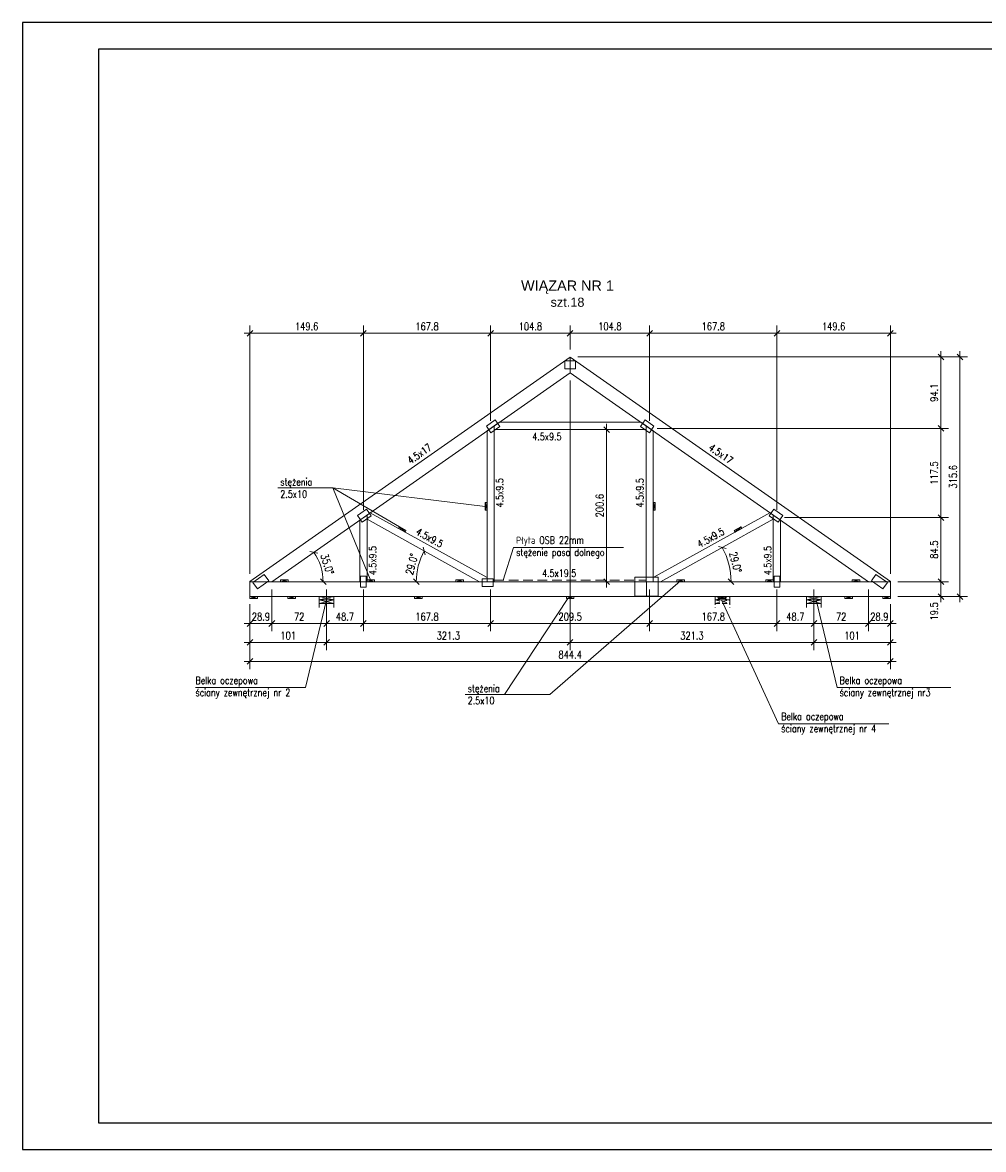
# Model space of a CAD drawing. Header units: inches. Extents: x 58893 to 70341, y -37691 to -31625.
# Tile 18 of 34: x 63440 to 64707, y -36763 to -35278. Entities that reach past the tile are written whole.
import ezdxf

# ---------------------------------------------------------------- set-up
doc = ezdxf.new("R2010")
doc.units = ezdxf.units.IN
doc.header["$MEASUREMENT"] = 0
doc.linetypes.add('DASHED', pattern=[19.05, 12.7, -6.35])
doc.layers.add('_tabelka', color=4, linetype='Continuous')
doc.layers.add('Śruby', color=147, linetype='Continuous')
for name, color, linetype, lineweight in [('Drewno', 2, 'Continuous', 20), ('Opisy', 4, 'Continuous', 20), ('WYMIARY', 6, 'Continuous', 15)]:
    doc.layers.add(name, color=color, linetype=linetype, lineweight=lineweight)
doc.styles.add('1. Simplex', font='simplex.shx', dxfattribs={"width": 0.8})
doc.styles.add('Arial', font='arial.ttf')
doc.dimstyles.new('1_50', dxfattribs={"dimscale": 50, "dimtxt": 0.2, "dimasz": 0.15, "dimexe": 0.2, "dimexo": 0.2, "dimgap": 0.08, "dimtad": 1, "dimdec": 1, "dimzin": 9, "dimdsep": 46, "dimtxsty": '1. Simplex', "dimblk": 'OBLIQUE', "dimcen": 0.15, "dimdle": 0.15, "dimclrd": 256, "dimclre": 256, "dimclrt": 4, "dimadec": 1, "dimazin": 0, "dimtfac": 1, "dimtdec": 0, "dimtmove": 1, "dimatfit": 3, "dimfxl": 1, "dimlwd": -1, "dimlwe": -1, "dimarcsym": 0})

# ---------------------------------------------------------------- blocks, each defined once
blk = doc.blocks.new('_Oblique')
at = {"color": 0, "linetype": 'ByBlock', "lineweight": -2}
blk.add_line((-0.5, -0.5), (0.5, 0.5), dxfattribs=at)
blk = doc.blocks.new('*D380')
at = {"layer": 'Defpoints', "color": 0, "transparency": 16777216}
for p in [(63739.8, -36034.5), (63840.8, -36039), (63840.8, -36095)]:
    blk.add_point(p, dxfattribs=at)
at = {"layer": 'WYMIARY', "transparency": 16777216}
for p, q in [((63739.8, -36044.5), (63739.8, -36105)), ((63840.8, -36049), (63840.8, -36105)), ((63732.3, -36095), (63848.3, -36095))]:
    blk.add_line(p, q, dxfattribs=at)
at = {"layer": 'WYMIARY', "transparency": 16777216, "xscale": 7.5, "yscale": 7.5, "zscale": 7.5, "rotation": 180}
blk.add_blockref('_Oblique', (63739.8, -36095), dxfattribs=at)
at = {"layer": 'WYMIARY', "transparency": 16777216, "xscale": 7.5, "yscale": 7.5, "zscale": 7.5}
blk.add_blockref('_Oblique', (63840.8, -36095), dxfattribs=at)
at = {"layer": 'WYMIARY', "color": 4, "transparency": 16777216, "insert": (63790.3, -36086), "char_height": 10, "attachment_point": 5, "style": '1. Simplex'}
blk.add_mtext('101', dxfattribs=at)
blk = doc.blocks.new('*D381')
at = {"layer": 'Defpoints', "color": 0, "transparency": 16777216}
for p in [(64162, -35739.6), (63840.8, -36039), (64162, -36095)]:
    blk.add_point(p, dxfattribs=at)
at = {"layer": 'WYMIARY', "transparency": 16777216}
for p, q in [((64162, -35749.6), (64162, -36105)), ((63840.8, -36049), (63840.8, -36105)), ((63833.3, -36095), (64169.5, -36095))]:
    blk.add_line(p, q, dxfattribs=at)
at = {"layer": 'WYMIARY', "transparency": 16777216, "xscale": 7.5, "yscale": 7.5, "zscale": 7.5, "rotation": 180}
blk.add_blockref('_Oblique', (63840.8, -36095), dxfattribs=at)
at = {"layer": 'WYMIARY', "transparency": 16777216, "xscale": 7.5, "yscale": 7.5, "zscale": 7.5}
blk.add_blockref('_Oblique', (64162, -36095), dxfattribs=at)
at = {"layer": 'WYMIARY', "color": 4, "transparency": 16777216, "insert": (64001.4, -36086), "char_height": 10, "attachment_point": 5, "style": '1. Simplex'}
blk.add_mtext('321.3', dxfattribs=at)
blk = doc.blocks.new('*D382')
at = {"layer": 'Defpoints', "color": 0, "transparency": 16777216}
for p in [(64162, -35739.6), (64483.3, -36039), (64483.3, -36095)]:
    blk.add_point(p, dxfattribs=at)
at = {"layer": 'WYMIARY', "transparency": 16777216}
for p, q in [((64162, -35749.6), (64162, -36105)), ((64483.3, -36049), (64483.3, -36105)), ((64154.5, -36095), (64490.8, -36095))]:
    blk.add_line(p, q, dxfattribs=at)
at = {"layer": 'WYMIARY', "transparency": 16777216, "xscale": 7.5, "yscale": 7.5, "zscale": 7.5, "rotation": 180}
blk.add_blockref('_Oblique', (64162, -36095), dxfattribs=at)
at = {"layer": 'WYMIARY', "transparency": 16777216, "xscale": 7.5, "yscale": 7.5, "zscale": 7.5}
blk.add_blockref('_Oblique', (64483.3, -36095), dxfattribs=at)
at = {"layer": 'WYMIARY', "color": 4, "transparency": 16777216, "insert": (64322.6, -36086), "char_height": 10, "attachment_point": 5, "style": '1. Simplex'}
blk.add_mtext('321.3', dxfattribs=at)
blk = doc.blocks.new('*D383')
at = {"layer": 'Defpoints', "color": 0, "transparency": 16777216}
for p in [(64483.3, -36039), (64584.2, -36034.5), (64584.2, -36095)]:
    blk.add_point(p, dxfattribs=at)
at = {"layer": 'WYMIARY', "transparency": 16777216}
for p, q in [((64483.3, -36049), (64483.3, -36105)), ((64584.2, -36044.5), (64584.2, -36105)), ((64475.8, -36095), (64591.7, -36095))]:
    blk.add_line(p, q, dxfattribs=at)
at = {"layer": 'WYMIARY', "transparency": 16777216, "xscale": 7.5, "yscale": 7.5, "zscale": 7.5, "rotation": 180}
blk.add_blockref('_Oblique', (64483.3, -36095), dxfattribs=at)
at = {"layer": 'WYMIARY', "transparency": 16777216, "xscale": 7.5, "yscale": 7.5, "zscale": 7.5}
blk.add_blockref('_Oblique', (64584.2, -36095), dxfattribs=at)
at = {"layer": 'WYMIARY', "color": 4, "transparency": 16777216, "insert": (64533.7, -36086), "char_height": 10, "attachment_point": 5, "style": '1. Simplex'}
blk.add_mtext('101', dxfattribs=at)
blk = doc.blocks.new('*D384')
at = {"layer": 'Defpoints', "color": 0, "transparency": 16777216}
for p in [(63739.8, -36034.5), (64584.2, -36034.5), (64584.2, -36120)]:
    blk.add_point(p, dxfattribs=at)
at = {"layer": 'WYMIARY', "transparency": 16777216}
for p, q in [((63739.8, -36044.5), (63739.8, -36130)), ((64584.2, -36044.5), (64584.2, -36130)), ((63732.3, -36120), (64591.7, -36120))]:
    blk.add_line(p, q, dxfattribs=at)
at = {"layer": 'WYMIARY', "transparency": 16777216, "xscale": 7.5, "yscale": 7.5, "zscale": 7.5, "rotation": 180}
blk.add_blockref('_Oblique', (63739.8, -36120), dxfattribs=at)
at = {"layer": 'WYMIARY', "transparency": 16777216, "xscale": 7.5, "yscale": 7.5, "zscale": 7.5}
blk.add_blockref('_Oblique', (64584.2, -36120), dxfattribs=at)
at = {"layer": 'WYMIARY', "color": 4, "transparency": 16777216, "insert": (64162, -36111), "char_height": 10, "attachment_point": 5, "style": '1. Simplex'}
blk.add_mtext('844.4', dxfattribs=at)
blk = doc.blocks.new('*D385')
at = {"layer": 'Defpoints', "color": 0, "transparency": 16777216}
for p in [(64162, -35739.6), (63835, -36001.3), (63739.8, -36015), (63768.7, -36015), (64262.8, -36015)]:
    blk.add_point(p, dxfattribs=at)
at = {"layer": 'WYMIARY', "transparency": 16777216}
blk.add_arc((63768.7, -36015), 67.6, 360, 35, dxfattribs=at)
at = {"layer": 'WYMIARY', "transparency": 16777216, "xscale": 7.5, "yscale": 7.5, "zscale": 7.5}
for p, rotation in [((63824.1, -35976.2), 124.9999999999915), ((63836.4, -36015), 269.9999999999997)]:
    blk.add_blockref('_Oblique', p, dxfattribs=dict(at, rotation=rotation))
at = {"layer": 'WYMIARY', "color": 4, "transparency": 16777216, "insert": (63841.8, -35991.9), "char_height": 10, "attachment_point": 5, "rotation": 287.5, "style": '1. Simplex'}
blk.add_mtext('35.0°', dxfattribs=at)
blk = doc.blocks.new('*D386')
at = {"layer": 'Defpoints', "color": 0, "transparency": 16777216}
for p in [(63768.7, -36015), (63739.8, -36034.5), (63768.7, -36070)]:
    blk.add_point(p, dxfattribs=at)
at = {"layer": 'WYMIARY', "transparency": 16777216}
for p, q in [((63768.7, -36025), (63768.7, -36080)), ((63739.8, -36044.5), (63739.8, -36080)), ((63732.3, -36070), (63776.2, -36070))]:
    blk.add_line(p, q, dxfattribs=at)
at = {"layer": 'WYMIARY', "transparency": 16777216, "xscale": 7.5, "yscale": 7.5, "zscale": 7.5, "rotation": 180}
blk.add_blockref('_Oblique', (63739.8, -36070), dxfattribs=at)
at = {"layer": 'WYMIARY', "transparency": 16777216, "xscale": 7.5, "yscale": 7.5, "zscale": 7.5}
blk.add_blockref('_Oblique', (63768.7, -36070), dxfattribs=at)
at = {"layer": 'WYMIARY', "color": 4, "transparency": 16777216, "insert": (63754.3, -36061), "char_height": 10, "attachment_point": 5, "style": '1. Simplex'}
blk.add_mtext('28.9', dxfattribs=at)
blk = doc.blocks.new('*D387')
at = {"layer": 'Defpoints', "color": 0, "transparency": 16777216}
for p in [(63768.7, -36015), (63840.8, -36015), (63840.8, -36070)]:
    blk.add_point(p, dxfattribs=at)
at = {"layer": 'WYMIARY', "transparency": 16777216}
for p, q in [((63768.7, -36025), (63768.7, -36080)), ((63840.8, -36025), (63840.8, -36080)), ((63761.2, -36070), (63848.3, -36070))]:
    blk.add_line(p, q, dxfattribs=at)
at = {"layer": 'WYMIARY', "transparency": 16777216, "xscale": 7.5, "yscale": 7.5, "zscale": 7.5, "rotation": 180}
blk.add_blockref('_Oblique', (63768.7, -36070), dxfattribs=at)
at = {"layer": 'WYMIARY', "transparency": 16777216, "xscale": 7.5, "yscale": 7.5, "zscale": 7.5}
blk.add_blockref('_Oblique', (63840.8, -36070), dxfattribs=at)
at = {"layer": 'WYMIARY', "color": 4, "transparency": 16777216, "insert": (63804.7, -36061), "char_height": 10, "attachment_point": 5, "style": '1. Simplex'}
blk.add_mtext('72', dxfattribs=at)
blk = doc.blocks.new('*D388')
at = {"layer": 'Defpoints', "color": 0, "transparency": 16777216}
for p in [(63889.4, -36015), (64057.2, -36015), (64057.2, -36070)]:
    blk.add_point(p, dxfattribs=at)
at = {"layer": 'WYMIARY', "transparency": 16777216}
for p, q in [((63889.4, -36025), (63889.4, -36080)), ((64057.2, -36025), (64057.2, -36080)), ((63881.9, -36070), (64064.7, -36070))]:
    blk.add_line(p, q, dxfattribs=at)
at = {"layer": 'WYMIARY', "transparency": 16777216, "xscale": 7.5, "yscale": 7.5, "zscale": 7.5, "rotation": 180}
blk.add_blockref('_Oblique', (63889.4, -36070), dxfattribs=at)
at = {"layer": 'WYMIARY', "transparency": 16777216, "xscale": 7.5, "yscale": 7.5, "zscale": 7.5}
blk.add_blockref('_Oblique', (64057.2, -36070), dxfattribs=at)
at = {"layer": 'WYMIARY', "color": 4, "transparency": 16777216, "insert": (63973.3, -36061), "char_height": 10, "attachment_point": 5, "style": '1. Simplex'}
blk.add_mtext('167.8', dxfattribs=at)
blk = doc.blocks.new('*D389')
at = {"layer": 'Defpoints', "color": 0, "transparency": 16777216}
for p in [(64057.2, -36015), (64266.8, -36015), (64266.8, -36070)]:
    blk.add_point(p, dxfattribs=at)
at = {"layer": 'WYMIARY', "transparency": 16777216}
for p, q in [((64057.2, -36025), (64057.2, -36080)), ((64266.8, -36025), (64266.8, -36080)), ((64049.7, -36070), (64274.3, -36070))]:
    blk.add_line(p, q, dxfattribs=at)
at = {"layer": 'WYMIARY', "transparency": 16777216, "xscale": 7.5, "yscale": 7.5, "zscale": 7.5, "rotation": 180}
blk.add_blockref('_Oblique', (64057.2, -36070), dxfattribs=at)
at = {"layer": 'WYMIARY', "transparency": 16777216, "xscale": 7.5, "yscale": 7.5, "zscale": 7.5}
blk.add_blockref('_Oblique', (64266.8, -36070), dxfattribs=at)
at = {"layer": 'WYMIARY', "color": 4, "transparency": 16777216, "insert": (64162, -36061), "char_height": 10, "attachment_point": 5, "style": '1. Simplex'}
blk.add_mtext('209.5', dxfattribs=at)
blk = doc.blocks.new('*D390')
at = {"layer": 'Defpoints', "color": 0, "transparency": 16777216}
for p in [(64266.8, -36015), (64434.6, -36015), (64434.6, -36070)]:
    blk.add_point(p, dxfattribs=at)
at = {"layer": 'WYMIARY', "transparency": 16777216}
for p, q in [((64266.8, -36025), (64266.8, -36080)), ((64434.6, -36025), (64434.6, -36080)), ((64259.3, -36070), (64442.1, -36070))]:
    blk.add_line(p, q, dxfattribs=at)
at = {"layer": 'WYMIARY', "transparency": 16777216, "xscale": 7.5, "yscale": 7.5, "zscale": 7.5, "rotation": 180}
blk.add_blockref('_Oblique', (64266.8, -36070), dxfattribs=at)
at = {"layer": 'WYMIARY', "transparency": 16777216, "xscale": 7.5, "yscale": 7.5, "zscale": 7.5}
blk.add_blockref('_Oblique', (64434.6, -36070), dxfattribs=at)
at = {"layer": 'WYMIARY', "color": 4, "transparency": 16777216, "insert": (64350.7, -36061), "char_height": 10, "attachment_point": 5, "style": '1. Simplex'}
blk.add_mtext('167.8', dxfattribs=at)
blk = doc.blocks.new('*D391')
at = {"layer": 'Defpoints', "color": 0, "transparency": 16777216}
for p in [(64483.3, -36015), (64555.3, -36015), (64555.3, -36070)]:
    blk.add_point(p, dxfattribs=at)
at = {"layer": 'WYMIARY', "transparency": 16777216}
for p, q in [((64483.3, -36025), (64483.3, -36080)), ((64555.3, -36025), (64555.3, -36080)), ((64475.8, -36070), (64562.8, -36070))]:
    blk.add_line(p, q, dxfattribs=at)
at = {"layer": 'WYMIARY', "transparency": 16777216, "xscale": 7.5, "yscale": 7.5, "zscale": 7.5, "rotation": 180}
blk.add_blockref('_Oblique', (64483.3, -36070), dxfattribs=at)
at = {"layer": 'WYMIARY', "transparency": 16777216, "xscale": 7.5, "yscale": 7.5, "zscale": 7.5}
blk.add_blockref('_Oblique', (64555.3, -36070), dxfattribs=at)
at = {"layer": 'WYMIARY', "color": 4, "transparency": 16777216, "insert": (64519.3, -36061), "char_height": 10, "attachment_point": 5, "style": '1. Simplex'}
blk.add_mtext('72', dxfattribs=at)
blk = doc.blocks.new('*D392')
at = {"layer": 'Defpoints', "color": 0, "transparency": 16777216}
for p in [(64555.3, -36015), (64584.2, -36034.5), (64584.2, -36070)]:
    blk.add_point(p, dxfattribs=at)
at = {"layer": 'WYMIARY', "transparency": 16777216}
for p, q in [((64555.3, -36025), (64555.3, -36080)), ((64584.2, -36044.5), (64584.2, -36080)), ((64547.8, -36070), (64591.7, -36070))]:
    blk.add_line(p, q, dxfattribs=at)
at = {"layer": 'WYMIARY', "transparency": 16777216, "xscale": 7.5, "yscale": 7.5, "zscale": 7.5, "rotation": 180}
blk.add_blockref('_Oblique', (64555.3, -36070), dxfattribs=at)
at = {"layer": 'WYMIARY', "transparency": 16777216, "xscale": 7.5, "yscale": 7.5, "zscale": 7.5}
blk.add_blockref('_Oblique', (64584.2, -36070), dxfattribs=at)
at = {"layer": 'WYMIARY', "color": 4, "transparency": 16777216, "insert": (64569.7, -36061), "char_height": 10, "attachment_point": 5, "style": '1. Simplex'}
blk.add_mtext('28.9', dxfattribs=at)
blk = doc.blocks.new('*D393')
at = {"layer": 'Defpoints', "color": 0, "transparency": 16777216}
for p in [(64584.2, -36015), (64650.9, -36015), (64584.2, -36034.5)]:
    blk.add_point(p, dxfattribs=at)
at = {"layer": 'WYMIARY', "transparency": 16777216}
for p, q in [((64650.9, -36042), (64650.9, -36007.5)), ((64594.2, -36015), (64660.9, -36015)), ((64594.2, -36034.5), (64660.9, -36034.5))]:
    blk.add_line(p, q, dxfattribs=at)
at = {"layer": 'WYMIARY', "transparency": 16777216, "xscale": 7.5, "yscale": 7.5, "zscale": 7.5}
for p, rotation in [((64650.9, -36015), 90), ((64650.9, -36034.5), 270)]:
    blk.add_blockref('_Oblique', p, dxfattribs=dict(at, rotation=rotation))
at = {"layer": 'WYMIARY', "color": 4, "transparency": 16777216, "insert": (64641.9, -36054), "char_height": 10, "attachment_point": 5, "rotation": 90, "style": '1. Simplex'}
blk.add_mtext('19.5', dxfattribs=at)
blk = doc.blocks.new('*D394')
at = {"layer": 'Defpoints', "color": 0, "transparency": 16777216}
for p in [(64434.6, -35930.4), (64650.9, -35930.4), (64584.2, -36015)]:
    blk.add_point(p, dxfattribs=at)
at = {"layer": 'WYMIARY', "transparency": 16777216}
for p, q in [((64444.6, -35930.4), (64660.9, -35930.4)), ((64650.9, -36022.5), (64650.9, -35922.9)), ((64594.2, -36015), (64660.9, -36015))]:
    blk.add_line(p, q, dxfattribs=at)
at = {"layer": 'WYMIARY', "transparency": 16777216, "xscale": 7.5, "yscale": 7.5, "zscale": 7.5}
for p, rotation in [((64650.9, -35930.4), 90), ((64650.9, -36015), 270)]:
    blk.add_blockref('_Oblique', p, dxfattribs=dict(at, rotation=rotation))
at = {"layer": 'WYMIARY', "color": 4, "transparency": 16777216, "insert": (64641.9, -35972.7), "char_height": 10, "attachment_point": 5, "rotation": 90, "style": '1. Simplex'}
blk.add_mtext('84.5', dxfattribs=at)
blk = doc.blocks.new('*D395')
at = {"layer": 'Defpoints', "color": 0, "transparency": 16777216}
for p in [(64266.8, -35813), (64650.9, -35813), (64434.6, -35930.4)]:
    blk.add_point(p, dxfattribs=at)
at = {"layer": 'WYMIARY', "transparency": 16777216}
for p, q in [((64276.8, -35813), (64660.9, -35813)), ((64650.9, -35937.9), (64650.9, -35805.5)), ((64444.6, -35930.4), (64660.9, -35930.4))]:
    blk.add_line(p, q, dxfattribs=at)
at = {"layer": 'WYMIARY', "transparency": 16777216, "xscale": 7.5, "yscale": 7.5, "zscale": 7.5}
for p, rotation in [((64650.9, -35813), 90), ((64650.9, -35930.4), 270)]:
    blk.add_blockref('_Oblique', p, dxfattribs=dict(at, rotation=rotation))
at = {"layer": 'WYMIARY', "color": 4, "transparency": 16777216, "insert": (64641.9, -35871.7), "char_height": 10, "attachment_point": 5, "rotation": 90, "style": '1. Simplex'}
blk.add_mtext('117.5', dxfattribs=at)
blk = doc.blocks.new('*D396')
at = {"layer": 'Defpoints', "color": 0, "transparency": 16777216}
for p in [(64162, -35718.8), (64650.9, -35718.8), (64266.8, -35813)]:
    blk.add_point(p, dxfattribs=at)
at = {"layer": 'WYMIARY', "transparency": 16777216}
for p, q in [((64650.9, -35820.5), (64650.9, -35711.3)), ((64172, -35718.8), (64660.9, -35718.8)), ((64276.8, -35813), (64660.9, -35813))]:
    blk.add_line(p, q, dxfattribs=at)
at = {"layer": 'WYMIARY', "transparency": 16777216, "xscale": 7.5, "yscale": 7.5, "zscale": 7.5}
for p, rotation in [((64650.9, -35718.8), 90), ((64650.9, -35813), 270)]:
    blk.add_blockref('_Oblique', p, dxfattribs=dict(at, rotation=rotation))
at = {"layer": 'WYMIARY', "color": 4, "transparency": 16777216, "insert": (64641.9, -35765.9), "char_height": 10, "attachment_point": 5, "rotation": 90, "style": '1. Simplex'}
blk.add_mtext('94.1', dxfattribs=at)
blk = doc.blocks.new('*D397')
at = {"layer": 'Defpoints', "color": 0, "transparency": 16777216}
for p in [(64162, -35718.8), (64675.9, -35718.8), (64584.2, -36034.5)]:
    blk.add_point(p, dxfattribs=at)
at = {"layer": 'WYMIARY', "transparency": 16777216}
for p, q in [((64675.9, -36042), (64675.9, -35711.3)), ((64172, -35718.8), (64685.9, -35718.8)), ((64594.2, -36034.5), (64685.9, -36034.5))]:
    blk.add_line(p, q, dxfattribs=at)
at = {"layer": 'WYMIARY', "transparency": 16777216, "xscale": 7.5, "yscale": 7.5, "zscale": 7.5}
for p, rotation in [((64675.9, -35718.8), 90), ((64675.9, -36034.5), 270)]:
    blk.add_blockref('_Oblique', p, dxfattribs=dict(at, rotation=rotation))
at = {"layer": 'WYMIARY', "color": 4, "transparency": 16777216, "insert": (64666.9, -35876.7), "char_height": 10, "attachment_point": 5, "rotation": 90, "style": '1. Simplex'}
blk.add_mtext('315.6', dxfattribs=at)
blk = doc.blocks.new('*D398')
at = {"layer": 'Defpoints', "color": 0, "transparency": 16777216}
for p in [(64205, -35814.4), (64210, -35814.4), (64205, -36015)]:
    blk.add_point(p, dxfattribs=at)
at = {"layer": 'WYMIARY', "transparency": 16777216}
for p, q in [((64210, -36022.5), (64210, -35806.9)), ((64215, -35814.4), (64220, -35814.4)), ((64215, -36015), (64220, -36015))]:
    blk.add_line(p, q, dxfattribs=at)
at = {"layer": 'WYMIARY', "transparency": 16777216, "xscale": 7.5, "yscale": 7.5, "zscale": 7.5}
for p, rotation in [((64210, -35814.4), 90), ((64210, -36015), 270)]:
    blk.add_blockref('_Oblique', p, dxfattribs=dict(at, rotation=rotation))
at = {"layer": 'WYMIARY', "color": 4, "transparency": 16777216, "insert": (64201, -35914.7), "char_height": 10, "attachment_point": 5, "rotation": 90, "style": '1. Simplex'}
blk.add_mtext('200.6', dxfattribs=at)
blk = doc.blocks.new('*D399')
at = {"layer": 'Defpoints', "color": 0, "transparency": 16777216}
for p in [(63889.4, -35687.5), (63889.4, -35930.4), (63739.8, -36014.5)]:
    blk.add_point(p, dxfattribs=at)
at = {"layer": 'WYMIARY', "transparency": 16777216}
for p, q in [((63739.8, -36004.5), (63739.8, -35677.5)), ((63889.4, -35920.4), (63889.4, -35677.5)), ((63732.3, -35687.5), (63896.9, -35687.5))]:
    blk.add_line(p, q, dxfattribs=at)
at = {"layer": 'WYMIARY', "transparency": 16777216, "xscale": 7.5, "yscale": 7.5, "zscale": 7.5, "rotation": 180}
blk.add_blockref('_Oblique', (63739.8, -35687.5), dxfattribs=at)
at = {"layer": 'WYMIARY', "transparency": 16777216, "xscale": 7.5, "yscale": 7.5, "zscale": 7.5}
blk.add_blockref('_Oblique', (63889.4, -35687.5), dxfattribs=at)
at = {"layer": 'WYMIARY', "color": 4, "transparency": 16777216, "insert": (63814.6, -35678.5), "char_height": 10, "attachment_point": 5, "style": '1. Simplex'}
blk.add_mtext('149.6', dxfattribs=at)
blk = doc.blocks.new('*D400')
at = {"layer": 'Defpoints', "color": 0, "transparency": 16777216}
for p in [(64057.2, -35687.5), (64057.2, -35813), (63889.4, -35930.4)]:
    blk.add_point(p, dxfattribs=at)
at = {"layer": 'WYMIARY', "transparency": 16777216}
for p, q in [((63889.4, -35920.4), (63889.4, -35677.5)), ((64057.2, -35803), (64057.2, -35677.5)), ((63881.9, -35687.5), (64064.7, -35687.5))]:
    blk.add_line(p, q, dxfattribs=at)
at = {"layer": 'WYMIARY', "transparency": 16777216, "xscale": 7.5, "yscale": 7.5, "zscale": 7.5, "rotation": 180}
blk.add_blockref('_Oblique', (63889.4, -35687.5), dxfattribs=at)
at = {"layer": 'WYMIARY', "transparency": 16777216, "xscale": 7.5, "yscale": 7.5, "zscale": 7.5}
blk.add_blockref('_Oblique', (64057.2, -35687.5), dxfattribs=at)
at = {"layer": 'WYMIARY', "color": 4, "transparency": 16777216, "insert": (63973.3, -35678.5), "char_height": 10, "attachment_point": 5, "style": '1. Simplex'}
blk.add_mtext('167.8', dxfattribs=at)
blk = doc.blocks.new('*D401')
at = {"layer": 'Defpoints', "color": 0, "transparency": 16777216}
for p in [(64162, -35687.5), (64162, -35718.8), (64057.2, -35813)]:
    blk.add_point(p, dxfattribs=at)
at = {"layer": 'WYMIARY', "transparency": 16777216}
for p, q in [((64057.2, -35803), (64057.2, -35677.5)), ((64162, -35708.8), (64162, -35677.5)), ((64049.7, -35687.5), (64169.5, -35687.5))]:
    blk.add_line(p, q, dxfattribs=at)
at = {"layer": 'WYMIARY', "transparency": 16777216, "xscale": 7.5, "yscale": 7.5, "zscale": 7.5, "rotation": 180}
blk.add_blockref('_Oblique', (64057.2, -35687.5), dxfattribs=at)
at = {"layer": 'WYMIARY', "transparency": 16777216, "xscale": 7.5, "yscale": 7.5, "zscale": 7.5}
blk.add_blockref('_Oblique', (64162, -35687.5), dxfattribs=at)
at = {"layer": 'WYMIARY', "color": 4, "transparency": 16777216, "insert": (64109.6, -35678.5), "char_height": 10, "attachment_point": 5, "style": '1. Simplex'}
blk.add_mtext('104.8', dxfattribs=at)
blk = doc.blocks.new('*D402')
at = {"layer": 'Defpoints', "color": 0, "transparency": 16777216}
for p in [(64434.6, -35687.5), (64434.6, -35930.4), (64584.2, -36014.5)]:
    blk.add_point(p, dxfattribs=at)
at = {"layer": 'WYMIARY', "transparency": 16777216}
for p, q in [((64434.6, -35920.4), (64434.6, -35677.5)), ((64584.2, -36004.5), (64584.2, -35677.5)), ((64591.7, -35687.5), (64427.1, -35687.5))]:
    blk.add_line(p, q, dxfattribs=at)
at = {"layer": 'WYMIARY', "transparency": 16777216, "xscale": 7.5, "yscale": 7.5, "zscale": 7.5, "rotation": 180}
blk.add_blockref('_Oblique', (64434.6, -35687.5), dxfattribs=at)
at = {"layer": 'WYMIARY', "transparency": 16777216, "xscale": 7.5, "yscale": 7.5, "zscale": 7.5}
blk.add_blockref('_Oblique', (64584.2, -35687.5), dxfattribs=at)
at = {"layer": 'WYMIARY', "color": 4, "transparency": 16777216, "insert": (64509.4, -35678.5), "char_height": 10, "attachment_point": 5, "style": '1. Simplex'}
blk.add_mtext('149.6', dxfattribs=at)
blk = doc.blocks.new('*D403')
at = {"layer": 'Defpoints', "color": 0, "transparency": 16777216}
for p in [(64266.8, -35687.5), (64266.8, -35813), (64434.6, -35930.4)]:
    blk.add_point(p, dxfattribs=at)
at = {"layer": 'WYMIARY', "transparency": 16777216}
for p, q in [((64266.8, -35803), (64266.8, -35677.5)), ((64434.6, -35920.4), (64434.6, -35677.5)), ((64442.1, -35687.5), (64259.3, -35687.5))]:
    blk.add_line(p, q, dxfattribs=at)
at = {"layer": 'WYMIARY', "transparency": 16777216, "xscale": 7.5, "yscale": 7.5, "zscale": 7.5, "rotation": 180}
blk.add_blockref('_Oblique', (64266.8, -35687.5), dxfattribs=at)
at = {"layer": 'WYMIARY', "transparency": 16777216, "xscale": 7.5, "yscale": 7.5, "zscale": 7.5}
blk.add_blockref('_Oblique', (64434.6, -35687.5), dxfattribs=at)
at = {"layer": 'WYMIARY', "color": 4, "transparency": 16777216, "insert": (64350.7, -35678.5), "char_height": 10, "attachment_point": 5, "style": '1. Simplex'}
blk.add_mtext('167.8', dxfattribs=at)
blk = doc.blocks.new('*D404')
at = {"layer": 'Defpoints', "color": 0, "transparency": 16777216}
for p in [(64162, -35687.5), (64162, -35718.8), (64266.8, -35813)]:
    blk.add_point(p, dxfattribs=at)
at = {"layer": 'WYMIARY', "transparency": 16777216}
for p, q in [((64162, -35708.8), (64162, -35677.5)), ((64266.8, -35803), (64266.8, -35677.5)), ((64274.3, -35687.5), (64154.5, -35687.5))]:
    blk.add_line(p, q, dxfattribs=at)
at = {"layer": 'WYMIARY', "transparency": 16777216, "xscale": 7.5, "yscale": 7.5, "zscale": 7.5, "rotation": 180}
blk.add_blockref('_Oblique', (64162, -35687.5), dxfattribs=at)
at = {"layer": 'WYMIARY', "transparency": 16777216, "xscale": 7.5, "yscale": 7.5, "zscale": 7.5}
blk.add_blockref('_Oblique', (64266.8, -35687.5), dxfattribs=at)
at = {"layer": 'WYMIARY', "color": 4, "transparency": 16777216, "insert": (64214.4, -35678.5), "char_height": 10, "attachment_point": 5, "style": '1. Simplex'}
blk.add_mtext('104.8', dxfattribs=at)
blk = doc.blocks.new('*D413')
at = {"layer": 'Defpoints', "color": 0, "transparency": 16777216}
for p in [(63889.4, -36015), (63840.8, -36039), (63840.8, -36070)]:
    blk.add_point(p, dxfattribs=at)
at = {"layer": 'WYMIARY', "transparency": 16777216}
for p, q in [((63889.4, -36025), (63889.4, -36080)), ((63840.8, -36049), (63840.8, -36080)), ((63896.9, -36070), (63833.3, -36070))]:
    blk.add_line(p, q, dxfattribs=at)
at = {"layer": 'WYMIARY', "transparency": 16777216, "xscale": 7.5, "yscale": 7.5, "zscale": 7.5, "rotation": 180}
blk.add_blockref('_Oblique', (63840.8, -36070), dxfattribs=at)
at = {"layer": 'WYMIARY', "transparency": 16777216, "xscale": 7.5, "yscale": 7.5, "zscale": 7.5}
blk.add_blockref('_Oblique', (63889.4, -36070), dxfattribs=at)
at = {"layer": 'WYMIARY', "color": 4, "transparency": 16777216, "insert": (63865.1, -36061), "char_height": 10, "attachment_point": 5, "style": '1. Simplex'}
blk.add_mtext('48.7', dxfattribs=at)
blk = doc.blocks.new('*D414')
at = {"layer": 'Defpoints', "color": 0, "transparency": 16777216}
for p in [(64434.6, -36015), (64483.3, -36039), (64483.3, -36070)]:
    blk.add_point(p, dxfattribs=at)
at = {"layer": 'WYMIARY', "transparency": 16777216}
for p, q in [((64434.6, -36025), (64434.6, -36080)), ((64483.3, -36049), (64483.3, -36080)), ((64427.1, -36070), (64490.8, -36070))]:
    blk.add_line(p, q, dxfattribs=at)
at = {"layer": 'WYMIARY', "transparency": 16777216, "xscale": 7.5, "yscale": 7.5, "zscale": 7.5, "rotation": 180}
blk.add_blockref('_Oblique', (64434.6, -36070), dxfattribs=at)
at = {"layer": 'WYMIARY', "transparency": 16777216, "xscale": 7.5, "yscale": 7.5, "zscale": 7.5}
blk.add_blockref('_Oblique', (64483.3, -36070), dxfattribs=at)
at = {"layer": 'WYMIARY', "color": 4, "transparency": 16777216, "insert": (64458.9, -36061), "char_height": 10, "attachment_point": 5, "style": '1. Simplex'}
blk.add_mtext('48.7', dxfattribs=at)
blk = doc.blocks.new('*D415')
at = {"layer": 'Defpoints', "color": 0, "transparency": 16777216}
for p in [(63894.2, -35932.5), (63963.8, -35987.3), (63739.8, -36015), (64042.7, -36015), (64262.8, -36015)]:
    blk.add_point(p, dxfattribs=at)
at = {"layer": 'WYMIARY', "transparency": 16777216}
blk.add_arc((64042.7, -36015), 83.6, 150.9681, 180, dxfattribs=at)
at = {"layer": 'WYMIARY', "transparency": 16777216, "xscale": 7.5, "yscale": 7.5, "zscale": 7.5}
for p, rotation in [((63969.6, -35974.4), 60.96805897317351), ((63959.1, -36015), 270)]:
    blk.add_blockref('_Oblique', p, dxfattribs=dict(at, rotation=rotation))
at = {"layer": 'WYMIARY', "color": 4, "transparency": 16777216, "insert": (63953.1, -35991.8), "char_height": 10, "attachment_point": 5, "rotation": 75.484, "style": '1. Simplex'}
blk.add_mtext('29.0%%d', dxfattribs=at)
blk = doc.blocks.new('*D416')
at = {"layer": 'Defpoints', "color": 0, "transparency": 16777216}
for p in [(64429.8, -35932.5), (64372.9, -35999.3), (64262.8, -36015), (64281.3, -36015), (64584.2, -36015)]:
    blk.add_point(p, dxfattribs=at)
at = {"layer": 'WYMIARY', "transparency": 16777216}
blk.add_arc((64281.3, -36015), 92.9, 0, 29.0319, dxfattribs=at)
at = {"layer": 'WYMIARY', "transparency": 16777216, "xscale": 7.5, "yscale": 7.5, "zscale": 7.5}
for p, rotation in [((64362.5, -35969.9), 119.0319410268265), ((64374.2, -36015), 270)]:
    blk.add_blockref('_Oblique', p, dxfattribs=dict(at, rotation=rotation))
at = {"layer": 'WYMIARY', "color": 4, "transparency": 16777216, "insert": (64380, -35989.4), "char_height": 10, "attachment_point": 5, "rotation": 284.516, "style": '1. Simplex'}
blk.add_mtext('29.0%%d', dxfattribs=at)

msp = doc.modelspace()

# ---------------------------------------------------------------- linework, layer by layer
at = {"layer": '_tabelka', "linetype": 'Continuous', "ltscale": 10}
for points in [[(63440, -36763.097), (65540, -36763.097), (65540, -35278.097), (63440, -35278.097)], [(63540, -36728.097), (65505, -36728.097), (65505, -35313.097), (63540, -35313.097)]]:
    msp.add_lwpolyline(points, close=True, dxfattribs=at)
at = {"layer": 'Drewno', "color": 1, "linetype": 'DASHED'}
msp.add_line((64061.978, -36012.964), (64262.027, -36012.964), dxfattribs=at)
at = {"layer": 'Drewno'}
for p, q in [((63831.003, -36034.464), (63831.003, -36038.964)), ((63850.503, -36034.464), (63831.003, -36034.464)), ((63831.003, -36034.464), (63850.503, -36038.964)), ((63831.003, -36038.964), (63850.503, -36034.464)), ((63831.003, -36034.464), (63850.503, -36034.464)), ((63831.003, -36038.964), (63850.503, -36038.964)), ((63831.003, -36038.964), (63831.003, -36048.964)), ((63831.003, -36038.964), (63831.003, -36043.464)), ((63850.503, -36038.964), (63831.003, -36038.964)), ((63831.003, -36038.964), (63850.503, -36043.464)), ((63831.003, -36043.464), (63850.503, -36038.964)), ((63831.003, -36038.964), (63850.503, -36038.964)), ((63850.503, -36038.964), (63850.503, -36034.464)), ((63850.503, -36038.964), (63850.503, -36048.964)), ((63850.503, -36043.464), (63850.503, -36038.964)), ((64473.503, -36034.464), (64473.503, -36038.964)), ((64493.003, -36034.464), (64473.503, -36034.464)), ((64473.503, -36034.464), (64493.003, -36038.964)), ((64473.503, -36038.964), (64493.003, -36034.464)), ((64473.503, -36034.464), (64493.003, -36034.464)), ((64473.503, -36038.964), (64493.003, -36038.964)), ((64473.503, -36038.964), (64473.503, -36048.964)), ((64473.503, -36038.964), (64473.503, -36043.464)), ((64493.003, -36038.964), (64473.503, -36038.964)), ((64473.503, -36038.964), (64493.003, -36043.464)), ((64473.503, -36043.464), (64493.003, -36038.964)), ((64473.503, -36038.964), (64493.003, -36038.964)), ((64493.003, -36038.964), (64493.003, -36034.464)), ((64493.003, -36038.964), (64493.003, -36048.964)), ((64493.003, -36043.464), (64493.003, -36038.964)), ((63831.003, -36043.464), (63850.503, -36043.464)), ((64473.503, -36043.464), (64493.003, -36043.464))]:
    msp.add_line(p, q, dxfattribs=at)
at = {"layer": 'Drewno', "color": 6, "linetype": 'DASHED', "ltscale": 0.5}
for p, q in [((64353.003, -36034.464), (64353.003, -36038.964)), ((64372.503, -36034.464), (64353.003, -36034.464)), ((64353.003, -36034.464), (64372.503, -36038.964)), ((64353.003, -36038.964), (64372.503, -36034.464)), ((64353.003, -36034.464), (64372.503, -36034.464)), ((64353.003, -36038.964), (64372.503, -36038.964)), ((64353.003, -36038.964), (64353.003, -36048.964)), ((64353.003, -36038.964), (64353.003, -36043.464)), ((64372.503, -36038.964), (64353.003, -36038.964)), ((64353.003, -36038.964), (64372.503, -36043.464)), ((64353.003, -36043.464), (64372.503, -36038.964)), ((64353.003, -36038.964), (64372.503, -36038.964)), ((64372.503, -36038.964), (64372.503, -36034.464)), ((64372.503, -36038.964), (64372.503, -36048.964)), ((64372.503, -36043.464), (64372.503, -36038.964)), ((64353.003, -36043.464), (64372.503, -36043.464))]:
    msp.add_line(p, q, dxfattribs=at)
at = {"layer": 'Drewno'}
for points in [[(63739.803, -36014.464), (63739.803, -36014.964), (63768.727, -36014.964), (64162.003, -35739.59), (64162.003, -35718.837)], [(64162.003, -35718.837), (64162.003, -35739.59), (64555.278, -36014.964), (64584.203, -36014.964), (64584.203, -36014.464)], [(64061.978, -35809.628), (64052.478, -35816.28), (64052.478, -36014.964), (64061.978, -36014.964)], [(64068.762, -35804.878), (64061.978, -35809.628), (64061.978, -35814.378), (64262.027, -35814.378), (64262.027, -35809.628), (64255.244, -35804.878)], [(64271.527, -35816.28), (64262.027, -35809.628), (64262.027, -36014.964), (64271.527, -36014.964)], [(63894.195, -35932.544), (63894.195, -35927.111), (63884.695, -35933.763), (63884.695, -36014.964), (63894.195, -36014.964)], [(64429.811, -35932.544), (64429.811, -35927.111), (64439.311, -35933.763), (64439.311, -36014.964), (64429.811, -36014.964)], [(64262.803, -36034.464), (64262.803, -36014.964), (63739.803, -36014.964), (63739.803, -36034.464)], [(64584.203, -36034.464), (64584.203, -36014.964), (64262.803, -36014.964), (64262.803, -36034.464)]]:
    msp.add_lwpolyline(points, close=True, dxfattribs=at)
for points in [[(63894.195, -35932.544), (64042.69, -36014.964), (64052.478, -36014.964), (64052.478, -36009.532), (63898.522, -35924.081)], [(64429.811, -35932.544), (64281.315, -36014.964), (64271.527, -36014.964), (64271.527, -36009.532), (64425.483, -35924.081)]]:
    msp.add_lwpolyline(points, dxfattribs=at)
at = {"layer": 'WYMIARY'}
for points in [[(63776.404, -35891.454), (63848.953, -35891.454), (63899.194, -36013.714)], [(63776.404, -35891.454), (63848.953, -35891.454), (63936.821, -35942.479)], [(63776.404, -35891.454), (63848.953, -35891.454), (64049.978, -35915.622)], [(64232.474, -35969.835), (64087.378, -35969.835), (64073.618, -36012.964)], [(64023.526, -36163.547), (64135.074, -36163.547), (64307.642, -36013.715)], [(63668.006, -36154.548), (63813.103, -36154.548), (63840.753, -36038.964)], [(64023.526, -36163.547), (64075.574, -36163.547), (64159.003, -36036.964)], [(64581.965, -36202.024), (64436.869, -36202.024), (64361.743, -36038.964)], [(64663.844, -36154.548), (64513.844, -36154.548), (64486.194, -36038.964)]]:
    msp.add_lwpolyline(points, dxfattribs=at)
for points in [[(64052.478, -35920.622), (64052.478, -35910.622), (64049.978, -35910.622), (64049.978, -35920.622)], [(64052.478, -35920.622), (64052.478, -35910.622), (64049.978, -35920.622), (64049.978, -35910.622)], [(64271.527, -35920.622), (64271.527, -35910.622), (64274.027, -35910.622), (64274.027, -35920.622)], [(64271.527, -35920.622), (64271.527, -35910.622), (64274.027, -35920.622), (64274.027, -35910.622)], [(63944.351, -35949.517), (63935.608, -35944.664), (63936.821, -35942.479), (63945.565, -35947.332)], [(63944.351, -35949.517), (63935.608, -35944.664), (63945.565, -35947.332), (63936.821, -35942.479)], [(64379.654, -35949.517), (64388.397, -35944.664), (64387.184, -35942.479), (64378.441, -35947.332)], [(64379.654, -35949.517), (64388.397, -35944.664), (64378.441, -35947.332), (64387.184, -35942.479)], [(63790.277, -36014.964), (63780.277, -36014.964), (63780.277, -36012.464), (63790.277, -36012.464)], [(63790.277, -36014.964), (63780.277, -36014.964), (63790.277, -36012.464), (63780.277, -36012.464)], [(63904.195, -36014.964), (63894.195, -36014.964), (63894.195, -36012.464), (63904.195, -36012.464)], [(63904.195, -36014.964), (63894.195, -36014.964), (63904.195, -36012.464), (63894.195, -36012.464)], [(64021.364, -36014.964), (64011.364, -36014.964), (64011.364, -36012.464), (64021.364, -36012.464)], [(64021.364, -36014.964), (64011.364, -36014.964), (64021.364, -36012.464), (64011.364, -36012.464)], [(64302.641, -36014.964), (64312.641, -36014.964), (64312.641, -36012.464), (64302.641, -36012.464)], [(64302.641, -36014.964), (64312.641, -36014.964), (64302.641, -36012.464), (64312.641, -36012.464)], [(64419.811, -36014.964), (64429.811, -36014.964), (64429.811, -36012.464), (64419.811, -36012.464)], [(64419.811, -36014.964), (64429.811, -36014.964), (64419.811, -36012.464), (64429.811, -36012.464)], [(64533.728, -36014.964), (64543.728, -36014.964), (64543.728, -36012.464), (64533.728, -36012.464)], [(64533.728, -36014.964), (64543.728, -36014.964), (64533.728, -36012.464), (64543.728, -36012.464)], [(63749.803, -36036.964), (63739.803, -36036.964), (63739.803, -36034.464), (63749.803, -36034.464)], [(63749.803, -36036.964), (63739.803, -36036.964), (63749.803, -36034.464), (63739.803, -36034.464)], [(63789.803, -36036.964), (63799.803, -36036.964), (63799.803, -36034.464), (63789.803, -36034.464)], [(63789.803, -36036.964), (63799.803, -36036.964), (63789.803, -36034.464), (63799.803, -36034.464)], [(63957.003, -36036.964), (63967.003, -36036.964), (63967.003, -36034.464), (63957.003, -36034.464)], [(63957.003, -36036.964), (63967.003, -36036.964), (63957.003, -36034.464), (63967.003, -36034.464)], [(64157.003, -36036.964), (64167.003, -36036.964), (64167.003, -36034.464), (64157.003, -36034.464)], [(64157.003, -36036.964), (64167.003, -36036.964), (64157.003, -36034.464), (64167.003, -36034.464)], [(64367.003, -36036.964), (64357.003, -36036.964), (64357.003, -36034.464), (64367.003, -36034.464)], [(64367.003, -36036.964), (64357.003, -36036.964), (64367.003, -36034.464), (64357.003, -36034.464)], [(64534.203, -36036.964), (64524.203, -36036.964), (64524.203, -36034.464), (64534.203, -36034.464)], [(64534.203, -36036.964), (64524.203, -36036.964), (64534.203, -36034.464), (64524.203, -36034.464)], [(64584.203, -36036.964), (64574.203, -36036.964), (64574.203, -36034.464), (64584.203, -36034.464)], [(64584.203, -36036.964), (64574.203, -36036.964), (64584.203, -36034.464), (64574.203, -36034.464)]]:
    msp.add_lwpolyline(points, close=True, dxfattribs=at)
at = {"layer": 'Śruby', "lineweight": 0}
for points in [[(64154.853, -35734.463), (64169.153, -35734.463), (64169.153, -35723.963), (64154.853, -35723.963)], [(64057.535, -35818.639), (64069.249, -35810.437), (64063.226, -35801.836), (64051.512, -35810.038)], [(64272.493, -35810.038), (64260.779, -35801.836), (64254.756, -35810.437), (64266.47, -35818.639)], [(63893.531, -35919.565), (63881.817, -35927.767), (63887.84, -35936.368), (63899.554, -35928.166)], [(64430.474, -35919.565), (64442.188, -35927.767), (64436.166, -35936.368), (64424.452, -35928.166)], [(63749.74, -36024.542), (63764.812, -36013.988), (63758.79, -36005.387), (63743.717, -36015.941)], [(63893.245, -36022.114), (63893.245, -36007.814), (63885.645, -36007.814), (63885.645, -36022.114)], [(64060.504, -36010.964), (64046.204, -36010.964), (64046.204, -36021.464), (64060.504, -36021.464)], [(64247.403, -36033.864), (64278.203, -36033.864), (64278.203, -36009.064), (64247.403, -36009.064)], [(64430.761, -36022.114), (64430.761, -36007.814), (64438.361, -36007.814), (64438.361, -36022.114)], [(64580.288, -36015.941), (64565.215, -36005.387), (64559.193, -36013.988), (64574.265, -36024.542)]]:
    msp.add_lwpolyline(points, close=True, dxfattribs=at)

# ---------------------------------------------------------------- texts
at = {"layer": 'Opisy', "color": 7, "lineweight": 0, "insert": (64158.488, -35635.381), "char_height": 13.6, "width": 172.96324, "attachment_point": 5, "style": 'Arial'}
msp.add_mtext('WIĄZAR NR 1\\P{\\H0.88235x;\\C4;szt.18}', dxfattribs=at)
at = {"layer": 'Opisy', "char_height": 9.6, "width": 208.09715, "style": '1. Simplex'}
for s, insert, attachment_point, rotation in [('\\A1;4.5x17 ', (63948.856, -35856.539), 4, 35), ('\\A1;4.5x17 ', (64375.149, -35856.539), 6, 325), ('\\A1;4.5x9.5 ', (64069.046, -35917.047), 4, 90), ('\\A1;4.5x9.5 ', (64253.978, -35917.047), 4, 90), ('\\A1;4.5x9.5 ', (63959.792, -35947.633), 4, 330.968059), ('\\A1;4.5x9.5 ', (64364.213, -35947.633), 6, 29.031941), ('\\A1;4.5x9.5 ', (63901.629, -36006.351), 4, 90), ('\\A1;4.5x9.5 ', (64422.376, -36006.351), 4, 90)]:
    msp.add_mtext(s, dxfattribs=dict(at, insert=insert, attachment_point=attachment_point, rotation=rotation))
at = {"layer": 'Opisy', "char_height": 9.6, "attachment_point": 4, "style": '1. Simplex'}
for s, insert, width in [('\\A1;4.5x9.5 ', (64112.14, -35823.748), 208.09715), ('\\A1;stężenia \\P2.5x10', (63779.846, -35891.454), 155.6628), ('\\A1;Płyta OSB 22mm\\Pstężenie pasa dolnego', (64090.819, -35969.835), 155.6628), ('\\A1;4.5x19.5 ', (64125.006, -36003.748), 208.09715), ('\\A1;Belka oczepowa^Jściany zewnętrznej nr 2 ', (63668.006, -36154.548), 141.43694), ('\\A1;Belka oczepowa ^Jściany zewnętrznej nr3 ', (64517.285, -36154.548), 135.21366), ('\\A1;stężenia \\P2.5x10', (64026.967, -36163.547), 155.6628), ('\\A1;Belka oczepowa ^Jściany zewnętrznej nr 4', (64440.31, -36202.024), 155.6628)]:
    msp.add_mtext(s, dxfattribs=dict(at, insert=insert, width=width))

# ---------------------------------------------------------------- dimensions: what is measured, and where the dimension line sits
at = {"layer": 'WYMIARY'}
for base, p1, p2, picture, middle in [((63889.445, -35687.522), (63739.803, -36014.464), (63889.445, -35930.437), '*D399', (63814.624, -35678.522)), ((64057.228, -35687.522), (63889.445, -35930.437), (64057.228, -35812.954), '*D400', (63973.336, -35678.522)), ((64162.003, -35687.522), (64057.228, -35812.954), (64162.003, -35718.837), '*D401', (64109.615, -35678.522)), ((64162.002624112, -36094.964330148), (63840.752624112, -36038.964330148), (64162.002624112, -35739.589875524), '*D381', (64001.377624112, -36085.964330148)), ((64483.252624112, -36094.964330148), (64162.002624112, -35739.589875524), (64483.252624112, -36038.964330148), '*D382', (64322.627624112, -36085.964330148)), ((63840.753, -36069.964), (63768.727, -36014.964), (63840.753, -36014.964), '*D387', (63804.74, -36060.964)), ((63840.753, -36069.964), (63889.445, -36014.964), (63840.753, -36038.964), '*D413', (63865.099, -36060.964)), ((64057.228, -36069.964), (63889.445, -36014.964), (64057.228, -36014.964), '*D388', (63973.336, -36060.964)), ((64266.777, -36069.964), (64057.228, -36014.964), (64266.777, -36014.964), '*D389', (64162.003, -36060.964)), ((64434.561, -36069.964), (64266.777, -36014.964), (64434.561, -36014.964), '*D390', (64350.669, -36060.964)), ((64483.253, -36069.964), (64434.561, -36014.964), (64483.253, -36038.964), '*D414', (64458.907, -36060.964)), ((64555.278, -36069.964), (64483.253, -36014.964), (64555.278, -36014.964), '*D391', (64519.265, -36060.964)), ((63840.752624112, -36094.964330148), (63739.802624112, -36034.464330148), (63840.752624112, -36038.964330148), '*D380', (63790.277624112, -36085.964330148)), ((64584.203, -36119.964), (63739.803, -36034.464), (64584.203, -36034.464), '*D384', (64162.003, -36110.964)), ((64584.202624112, -36094.964330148), (64483.252624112, -36038.964330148), (64584.202624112, -36034.464330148), '*D383', (64533.727624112, -36085.964330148))]:
    dim = msp.add_linear_dim(base=base, p1=p1, p2=p2, dimstyle='1_50', dxfattribs=at)
    dim.commit()
    dim.dimension.update_dxf_attribs({"geometry": picture, "text_midpoint": middle})
for base, p1, p2, angle, picture, middle in [((64162.003, -35687.522), (64266.777, -35812.954), (64162.003, -35718.837), 180, '*D404', (64214.39, -35678.522)), ((64266.777, -35687.522), (64434.561, -35930.437), (64266.777, -35812.954), 180, '*D403', (64350.669, -35678.522)), ((64434.561, -35687.522), (64584.203, -36014.464), (64434.561, -35930.437), 180, '*D402', (64509.382, -35678.522)), ((64650.934, -35718.837), (64266.777, -35812.954), (64162.003, -35718.837), 90, '*D396', (64641.934, -35765.895)), ((64675.934, -35718.837), (64584.203, -36034.464), (64162.003, -35718.837), 90, '*D397', (64666.934, -35876.651)), ((64210.006, -35814.378), (64205.006, -36014.964), (64205.006, -35814.378), 90, '*D398', (64201.006, -35914.671)), ((64650.934, -35812.954), (64434.561, -35930.437), (64266.777, -35812.954), 90, '*D395', (64641.934, -35871.696)), ((64650.934, -35930.437), (64584.203, -36014.964), (64434.561, -35930.437), 90, '*D394', (64641.934, -35972.701))]:
    dim = msp.add_linear_dim(base=base, p1=p1, p2=p2, angle=angle, dimstyle='1_50', dxfattribs=at)
    dim.commit()
    dim.dimension.update_dxf_attribs({"geometry": picture, "text_midpoint": middle})
for base, line1, line2, picture, middle in [((63834.965, -36001.287), ((63768.727, -36014.964), (64162.003, -35739.59)), ((64262.803, -36014.964), (63739.803, -36014.964)), '*D385', (63841.815, -35991.92)), ((63963.839, -35987.267), ((63894.195, -35932.544), (64042.69, -36014.964)), ((64262.803, -36014.964), (63739.803, -36014.964)), '*D415', (63953.071, -35991.761)), ((64372.891, -35999.348), ((64429.811, -35932.544), (64281.315, -36014.964)), ((64584.203, -36014.964), (64262.803, -36014.964)), '*D416', (64379.96, -35989.424))]:
    dim = msp.add_angular_dim_2l(base=base, line1=line1, line2=line2, dimstyle='1_50', dxfattribs=at)
    dim.commit()
    dim.dimension.update_dxf_attribs({"geometry": picture, "text_midpoint": middle})
dim = msp.add_linear_dim(base=(64650.934, -36014.964), p1=(64584.203, -36034.464), p2=(64584.203, -36014.964), angle=90, dimstyle='1_50', dxfattribs=at)
dim.commit()
dim.dimension.update_dxf_attribs({"geometry": '*D393', "text_midpoint": (64650.934, -36053.964), "dimtype": 160})
for base, p1, p2, picture, middle in [((63768.727, -36069.964), (63739.803, -36034.464), (63768.727, -36014.964), '*D386', (63754.265, -36069.964)), ((64584.203, -36069.964), (64555.278, -36014.964), (64584.203, -36034.464), '*D392', (64569.74, -36069.964))]:
    dim = msp.add_linear_dim(base=base, p1=p1, p2=p2, dimstyle='1_50', dxfattribs=at)
    dim.commit()
    dim.dimension.update_dxf_attribs({"geometry": picture, "text_midpoint": middle, "dimtype": 160})

doc.saveas('drawing.dxf')
